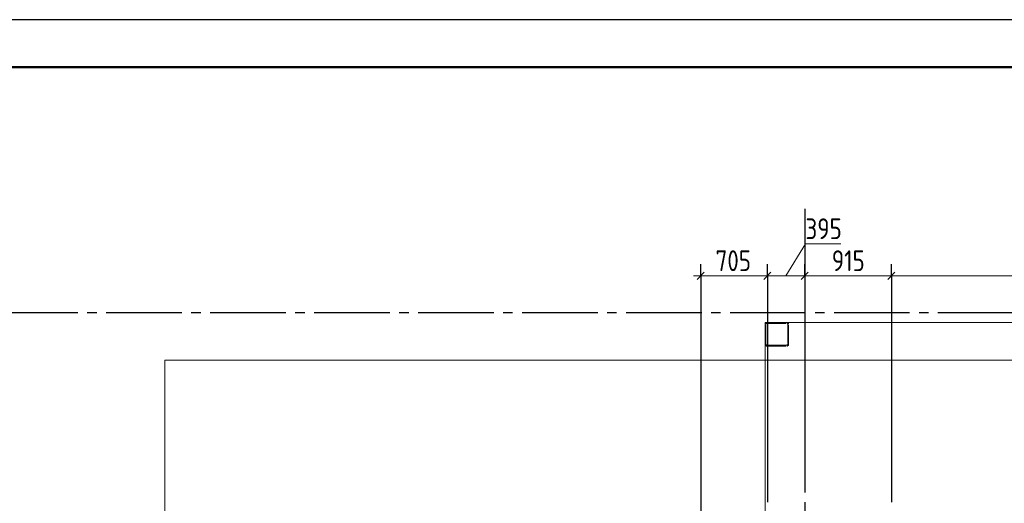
# Model space of a CAD drawing. Header units: millimetres. Extents: x 0 to 61017, y 0 to 42000.
# Tile 8 of 30: x 5495 to 15912, y 36888 to 42000. Entities that reach past the tile are written whole.
import ezdxf

# ---------------------------------------------------------------- set-up
doc = ezdxf.new("R2010")
doc.units = ezdxf.units.MM
doc.linetypes.add('______2', pattern=[270, 200, -70])
doc.linetypes.add('______5', pattern=[1100, 800, -100, 100, -100])
doc.layers.add('Standard', color=7, linetype='Continuous', lineweight=25)
doc.layers.add('Оси', color=40, linetype='______5', lineweight=18)
doc.layers.add('ЖБ Перекрытие верхний уровень', color=7, linetype='Continuous', lineweight=25, true_color=0xe0e0ff)
doc.layers.add('ЖБ Стена верхний уровень', color=7, linetype='Continuous', lineweight=25, true_color=0x006e00)
doc.styles.add('GOST 2.304-81', font='txt')

msp = doc.modelspace()

# ---------------------------------------------------------------- hatches: boundary and pattern name
at = {"layer": 'ЖБ Стена верхний уровень', "linetype": 'Continuous', "lineweight": 18, "transparency": 33554687}
for points in [[(13620, 38747), (13623, 38743), (13620, 38740)], [(13380, 38587), (13383, 38583), (13380, 38580)]]:
    msp.add_hatch(color=7, dxfattribs=at).paths.add_polyline_path(points, flags=16)

# ---------------------------------------------------------------- linework, layer by layer
at = {"layer": 'Standard', "color": 7, "linetype": 'Continuous', "lineweight": 13, "transparency": 33554687}
for p, q in [((13602, 39292), (13808, 39630)), ((13808, 39630), (14183, 39630)), ((12700, 39292), (12625, 39292)), ((13405, 39292), (12700, 39292)), ((13800, 39292), (13405, 39292)), ((14717, 39292), (13800, 39292)), ((17720, 39292), (14717, 39292))]:
    msp.add_line(p, q, dxfattribs=at)
at = {"layer": 'Standard', "color": 251, "linetype": 'Continuous', "lineweight": -3, "true_color": 0x656565, "transparency": 33554687}
for p, q in [((12700, 39292), (12700, 39417)), ((13405, 39292), (13405, 39417)), ((13800, 39292), (13800, 39417)), ((14717, 39292), (14717, 39417)), ((12700, 39292), (12700, 39167)), ((12700, 39292), (12700, 34500)), ((13405, 39292), (13405, 39167)), ((13405, 39292), (13405, 36900)), ((13800, 39292), (13800, 39167)), ((13800, 39292), (13800, 37769)), ((14717, 39292), (14717, 39167)), ((14717, 39292), (14717, 36900))]:
    msp.add_line(p, q, dxfattribs=at)
at = {"layer": 'Standard', "color": 7, "linetype": 'Continuous', "lineweight": 25, "transparency": 33554687}
for p, q in [((12737, 39330), (12662, 39255)), ((13442, 39330), (13367, 39255)), ((13837, 39330), (13762, 39255)), ((14754, 39330), (14679, 39255))]:
    msp.add_line(p, q, dxfattribs=at)
at = {"layer": 'Standard', "color": 7, "linetype": 'Continuous', "lineweight": 13, "transparency": 33554687}
msp.add_lwpolyline([(0, 0), (59400, 0), (59400, 42000), (0, 42000), (0, 0)], close=True, dxfattribs=at)
for points in [[(0, 42000), (0, 0), (59400, 0), (59400, 42000), (0, 42000)], [(59400, 42000), (0, 42000), (0, 0), (59400, 0), (59400, 42000)], [(59400, 42000), (0, 42000), (0, 0), (59400, 0), (59400, 42000)]]:
    msp.add_lwpolyline(points, dxfattribs=at)
at = {"layer": 'Standard', "color": 7, "linetype": 'Continuous', "lineweight": 25, "transparency": 33554687}
msp.add_lwpolyline([(0, 42000), (0, 0), (59400, 0), (59400, 42000), (0, 42000)], dxfattribs=at)
at = {"layer": 'Standard', "color": 7, "linetype": 'Continuous', "lineweight": 50, "transparency": 33554687}
msp.add_lwpolyline([(2000, 41500), (58900, 41500), (58900, 500), (2000, 500), (2000, 41500)], close=True, dxfattribs=at)
at = {"layer": 'Standard', "color": 254, "linetype": 'Continuous', "lineweight": 18, "true_color": 0xc4c4ff, "transparency": 33554687}
msp.add_lwpolyline([(7031, 20600), (49449, 20600), (49449, 38400), (7031, 38400), (7031, 20600)], dxfattribs=at)
at = {"layer": 'ЖБ Перекрытие верхний уровень', "color": 7, "linetype": 'Continuous', "lineweight": 18, "transparency": 33554687}
for p, q in [((22060, 38800), (13380, 38800)), ((13380, 38800), (13380, 34830))]:
    msp.add_line(p, q, dxfattribs=at)
at = {"layer": 'ЖБ Стена верхний уровень', "color": 251, "linetype": '______2', "lineweight": 13, "true_color": 0x656565, "transparency": 33554687}
for p, q in [((13381, 38787), (13380, 38783)), ((13380, 38783), (13380, 38780)), ((13380, 38780), (13380, 38570)), ((13383, 38790), (13381, 38787)), ((13385, 38793), (13383, 38790)), ((13387, 38795), (13385, 38793)), ((13390, 38797), (13387, 38795)), ((13393, 38799), (13390, 38797)), ((13390, 38782), (13391, 38783)), ((13390, 38780), (13390, 38782)), ((13390, 38570), (13390, 38780)), ((13391, 38785), (13392, 38786)), ((13391, 38783), (13391, 38785)), ((13392, 38786), (13394, 38788)), ((13397, 38800), (13393, 38799)), ((13394, 38788), (13395, 38789)), ((13395, 38789), (13397, 38789)), ((13400, 38800), (13397, 38800)), ((13397, 38789), (13398, 38790)), ((13398, 38790), (13400, 38790)), ((13610, 38800), (13400, 38800)), ((13400, 38790), (13610, 38790)), ((13613, 38800), (13610, 38800)), ((13610, 38790), (13612, 38790)), ((13612, 38790), (13613, 38789)), ((13617, 38799), (13613, 38800)), ((13613, 38789), (13615, 38789)), ((13615, 38789), (13616, 38788)), ((13616, 38788), (13618, 38786)), ((13620, 38797), (13617, 38799)), ((13618, 38786), (13619, 38785)), ((13619, 38785), (13619, 38783)), ((13619, 38783), (13620, 38782)), ((13623, 38795), (13620, 38797)), ((13620, 38782), (13620, 38780)), ((13620, 38780), (13620, 38570)), ((13625, 38793), (13623, 38795)), ((13627, 38790), (13625, 38793)), ((13629, 38787), (13627, 38790)), ((13630, 38783), (13629, 38787)), ((13630, 38780), (13630, 38783)), ((13630, 38570), (13630, 38780)), ((13380, 38570), (13380, 38567)), ((13380, 38567), (13381, 38563)), ((13381, 38563), (13383, 38560)), ((13383, 38560), (13385, 38557)), ((13385, 38557), (13387, 38555)), ((13387, 38555), (13390, 38553)), ((13390, 38568), (13390, 38570)), ((13391, 38567), (13390, 38568)), ((13390, 38553), (13393, 38551)), ((13391, 38565), (13391, 38567)), ((13392, 38564), (13391, 38565)), ((13394, 38562), (13392, 38564)), ((13393, 38551), (13397, 38550)), ((13395, 38561), (13394, 38562)), ((13397, 38561), (13395, 38561)), ((13398, 38560), (13397, 38561)), ((13397, 38550), (13400, 38550)), ((13400, 38560), (13398, 38560)), ((13610, 38560), (13400, 38560)), ((13400, 38550), (13610, 38550)), ((13612, 38560), (13610, 38560)), ((13610, 38550), (13613, 38550)), ((13613, 38561), (13612, 38560)), ((13615, 38561), (13613, 38561)), ((13613, 38550), (13617, 38551)), ((13616, 38562), (13615, 38561)), ((13618, 38564), (13616, 38562)), ((13617, 38551), (13620, 38553)), ((13619, 38565), (13618, 38564)), ((13620, 38568), (13619, 38567)), ((13619, 38567), (13619, 38565)), ((13620, 38570), (13620, 38568)), ((13620, 38553), (13623, 38555)), ((13623, 38555), (13625, 38557)), ((13625, 38557), (13627, 38560)), ((13627, 38560), (13629, 38563)), ((13629, 38563), (13630, 38567)), ((13630, 38567), (13630, 38570))]:
    msp.add_line(p, q, dxfattribs=at)
at = {"layer": 'ЖБ Стена верхний уровень', "color": 9, "linetype": 'Continuous', "lineweight": 18, "true_color": 0xc7c7c7, "transparency": 33554687}
for p, q in [((13400, 38800), (13410, 38790)), ((13570, 38790), (13560, 38800)), ((13380, 38740), (13390, 38730)), ((13390, 38650), (13380, 38660)), ((13620, 38660), (13630, 38650)), ((13400, 38560), (13410, 38550)), ((13480, 38560), (13490, 38550)), ((13620, 38580), (13630, 38570))]:
    msp.add_line(p, q, dxfattribs=at)
at = {"layer": 'Оси', "color": 8, "linetype": '______5', "lineweight": -3, "transparency": 33554687}
for p, q in [((13800, 40000), (13800, 15970)), ((43510, 38900), (3600, 38900))]:
    msp.add_line(p, q, dxfattribs=at)

# ---------------------------------------------------------------- texts
at = {"layer": 'Standard', "color": 7, "linetype": 'Continuous', "lineweight": 25, "transparency": 33554687, "char_height": 220, "attachment_point": 7, "style": 'GOST 2.304-81'}
for s, insert, width in [('395', (13808, 39680), 500.81), ('705', (12857, 39342), 516.4), ('915', (14087, 39342), 469.5)]:
    msp.add_mtext(s, dxfattribs=dict(at, insert=insert, width=width))

doc.saveas('drawing.dxf')
